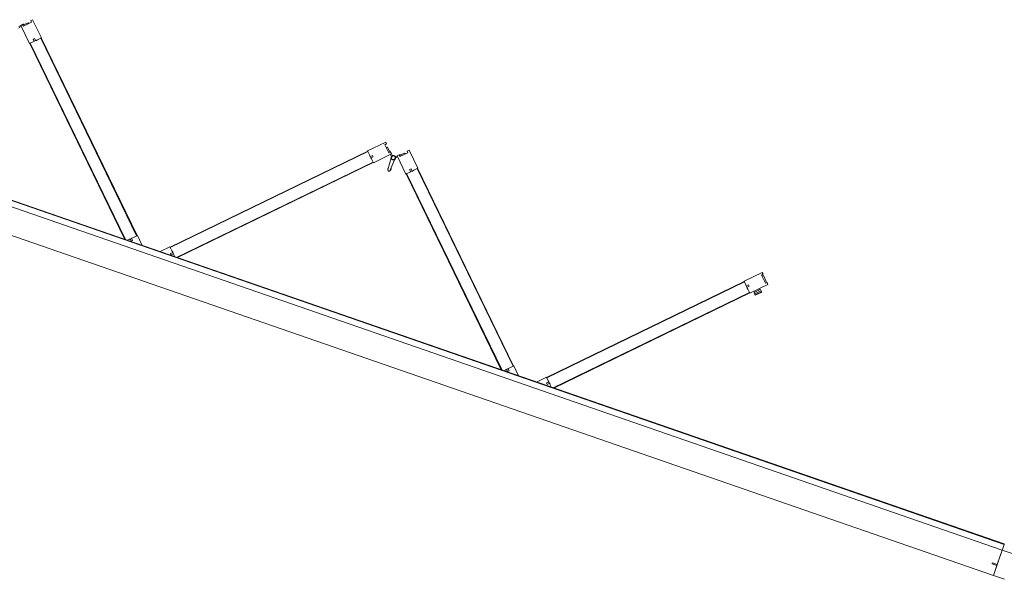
# Model space of a CAD drawing. Header units: inches. Extents: x 424 to 2043, y -237 to 445.
# Tile 80 of 256: x 723.35 to 727.06, y -135.16 to -133.05. Entities that reach past the tile are written whole.
import ezdxf

# ---------------------------------------------------------------- set-up
doc = ezdxf.new("R2010")
doc.units = ezdxf.units.IN
doc.header["$MEASUREMENT"] = 0
doc.layers.add('A-DOOR', color=31, linetype='Continuous', lineweight=9)

# ---------------------------------------------------------------- blocks, each defined once
blk = doc.blocks.new('5-panel_Bi-fold_external_door_10806 - Type 1-V7-اول')
at = {"layer": 'A-DOOR'}
for p, q in [((-1.5305, 0.7449), (-1.5362, 0.7393)), ((-1.4768, 0.6912), (-1.5305, 0.7449)), ((-0.1205, 0.7449), (-0.1742, 0.6912)), ((-0.1148, 0.7393), (-0.1205, 0.7449)), ((-0.0274, 0.7449), (-0.033, 0.7393)), ((0.0264, 0.6912), (-0.0274, 0.7449)), ((1.3827, 0.745), (1.3289, 0.6912)), ((1.3884, 0.7393), (1.3827, 0.745)), ((-1.5657, 0.7094), (-1.5713, 0.7039)), ((-1.5673, 0.7025), (-1.5631, 0.7068)), ((-1.5602, 0.7153), (-1.5659, 0.7096)), ((-1.5659, 0.7096), (-1.5121, 0.6558)), ((-1.5553, 0.7103), (-1.5602, 0.7153)), ((-1.5586, 0.7165), (-1.56, 0.7151)), ((-1.5312, 0.7343), (-1.5553, 0.7103)), ((-1.5429, 0.7284), (-1.554, 0.7173)), ((-1.539, 0.7266), (-1.5407, 0.7284)), ((-1.539, 0.7266), (-1.5407, 0.7284)), ((-1.539, 0.7266), (-1.5407, 0.7284)), ((-1.5362, 0.7393), (-1.5312, 0.7343)), ((-0.1389, 0.6558), (-0.0851, 0.7096)), ((-0.1198, 0.7343), (-0.1148, 0.7393)), ((-0.0957, 0.7103), (-0.1198, 0.7343)), ((-0.1103, 0.7284), (-0.112, 0.7266)), ((-0.1103, 0.7284), (-0.112, 0.7266)), ((-0.1103, 0.7284), (-0.112, 0.7266)), ((-0.097, 0.7173), (-0.1081, 0.7284)), ((-0.0908, 0.7153), (-0.0957, 0.7103)), ((-0.0909, 0.7151), (-0.0924, 0.7165)), ((-0.0851, 0.7096), (-0.0908, 0.7153)), ((-0.0879, 0.7068), (-0.0837, 0.7025)), ((-0.0797, 0.7039), (-0.0853, 0.7094)), ((-0.0625, 0.7094), (-0.0681, 0.7039)), ((-0.0642, 0.7025), (-0.0599, 0.7068)), ((-0.0571, 0.7153), (-0.0627, 0.7096)), ((-0.0627, 0.7096), (-0.009, 0.6558)), ((-0.0521, 0.7103), (-0.0571, 0.7153)), ((-0.0554, 0.7165), (-0.0569, 0.7151)), ((-0.0281, 0.7343), (-0.0521, 0.7103)), ((-0.0397, 0.7284), (-0.0508, 0.7173)), ((-0.0358, 0.7266), (-0.0376, 0.7284)), ((-0.0358, 0.7266), (-0.0376, 0.7284)), ((-0.0358, 0.7266), (-0.0376, 0.7284)), ((-0.033, 0.7393), (-0.0281, 0.7343)), ((1.3643, 0.6559), (1.418, 0.7096)), ((1.3834, 0.7343), (1.3884, 0.7393)), ((1.4074, 0.7103), (1.3834, 0.7343)), ((1.3912, 0.7354), (1.3868, 0.731)), ((1.4085, 0.7181), (1.3912, 0.7354)), ((1.4069, 0.7165), (1.4085, 0.7181)), ((1.4103, 0.7131), (1.4069, 0.7165)), ((1.4124, 0.7153), (1.4074, 0.7103)), ((1.418, 0.7096), (1.4124, 0.7153)), ((-1.5045, 0.6762), (-1.5003, 0.6804)), ((-1.4974, 0.6691), (-1.5045, 0.6762)), ((-1.501, 0.667), (-1.4974, 0.6691)), ((-1.5003, 0.6804), (-1.493, 0.6731)), ((-1.4982, 0.6698), (-1.4939, 0.6741)), ((-1.493, 0.6731), (-1.4883, 0.6797)), ((-1.4883, 0.6797), (-1.4768, 0.6912)), ((-1.4789, 0.6891), (-1.4775, 0.6905)), ((-1.4789, 0.6891), (-0.8926, 0.1027)), ((-1.4775, 0.6905), (-0.8912, 0.1042)), ((-0.7598, 0.1042), (-0.1735, 0.6905)), ((-0.7584, 0.1027), (-0.1721, 0.6891)), ((-0.1742, 0.6912), (-0.1627, 0.6797)), ((-0.1735, 0.6905), (-0.1721, 0.6891)), ((-0.1627, 0.6797), (-0.158, 0.6731)), ((-0.158, 0.6731), (-0.1507, 0.6804)), ((-0.1571, 0.6741), (-0.1528, 0.6698)), ((-0.1464, 0.6762), (-0.1536, 0.6691)), ((-0.1536, 0.6691), (-0.15, 0.667)), ((-0.1507, 0.6804), (-0.1464, 0.6762)), ((-0.0812, 0.695), (-0.0779, 0.648)), ((-0.0699, 0.648), (-0.0666, 0.695)), ((-0.0674, 0.7031), (-0.0676, 0.7033)), ((-0.0674, 0.7031), (-0.0676, 0.7033)), ((-0.0674, 0.7031), (-0.0676, 0.7033)), ((-0.0674, 0.7031), (-0.0676, 0.7033)), ((-0.0674, 0.7031), (-0.0676, 0.7033)), ((-0.0674, 0.7031), (-0.0676, 0.7033)), ((-0.0674, 0.7031), (-0.0676, 0.7033)), ((-0.0674, 0.7031), (-0.0676, 0.7033)), ((-0.0674, 0.7031), (-0.0676, 0.7033)), ((-0.0014, 0.6762), (0.0029, 0.6804)), ((0.0057, 0.6691), (-0.0014, 0.6762)), ((0.0022, 0.667), (0.0057, 0.6691)), ((0.0029, 0.6804), (0.0102, 0.6731)), ((0.005, 0.6698), (0.0092, 0.6741)), ((0.0102, 0.6731), (0.0148, 0.6797)), ((0.0148, 0.6797), (0.0264, 0.6912)), ((0.0243, 0.6891), (0.0257, 0.6905)), ((0.0243, 0.6891), (0.6106, 0.1027)), ((0.0257, 0.6905), (0.612, 0.1042)), ((1.3297, 0.6905), (0.7433, 0.1042)), ((1.3311, 0.6891), (0.7447, 0.1028)), ((1.3289, 0.6912), (1.3401, 0.6801)), ((1.3297, 0.6905), (1.3311, 0.6891)), ((1.3401, 0.6801), (1.3422, 0.6765)), ((1.3422, 0.6765), (1.3493, 0.6836)), ((1.3429, 0.6773), (1.3472, 0.673)), ((1.3535, 0.6794), (1.3462, 0.672)), ((1.3462, 0.672), (1.3528, 0.6674)), ((1.3493, 0.6836), (1.3535, 0.6794)), ((1.3775, 0.669), (1.381, 0.6655)), ((1.3943, 0.6788), (1.381, 0.6655)), ((1.4015, 0.6781), (1.3824, 0.659)), ((1.3855, 0.6559), (1.4046, 0.675)), ((1.3855, 0.6559), (1.4046, 0.675)), ((1.3861, 0.6553), (1.4052, 0.6744)), ((1.3943, 0.6788), (1.3907, 0.6823)), ((1.3943, 0.6788), (1.3976, 0.682)), ((1.3976, 0.682), (1.4015, 0.6781)), ((1.4015, 0.6781), (1.4024, 0.6772)), ((1.4024, 0.6772), (1.4046, 0.675)), ((1.4046, 0.675), (1.4052, 0.6744)), ((-1.5121, 0.6558), (-1.501, 0.667)), ((-1.5114, 0.6566), (-1.51, 0.658)), ((-1.5114, 0.6566), (-0.9303, 0.0755)), ((-1.51, 0.658), (-0.9275, 0.0755)), ((-0.7235, 0.0755), (-0.141, 0.658)), ((-0.7207, 0.0755), (-0.1396, 0.6566)), ((-0.15, 0.667), (-0.1389, 0.6558)), ((-0.141, 0.658), (-0.1396, 0.6566)), ((-0.0796, 0.6523), (-0.0777, 0.647)), ((-0.0796, 0.6523), (-0.0779, 0.648)), ((-0.0777, 0.647), (-0.0796, 0.6523)), ((-0.0777, 0.647), (-0.0778, 0.6474)), ((-0.0701, 0.647), (-0.0683, 0.6523)), ((-0.0683, 0.6523), (-0.0701, 0.647)), ((-0.0701, 0.647), (-0.07, 0.6474)), ((-0.0683, 0.6523), (-0.0699, 0.648)), ((-0.009, 0.6558), (0.0022, 0.667)), ((-0.0083, 0.6566), (-0.0069, 0.658)), ((-0.0083, 0.6566), (0.5728, 0.0755)), ((-0.0069, 0.658), (0.5757, 0.0755)), ((1.3622, 0.658), (0.7797, 0.0755)), ((1.3636, 0.6566), (0.7825, 0.0755)), ((1.3528, 0.6674), (1.3643, 0.6559)), ((1.3622, 0.658), (1.3636, 0.6566)), ((1.3785, 0.6629), (1.381, 0.6655)), ((1.3824, 0.659), (1.3785, 0.6629)), ((1.3833, 0.6581), (1.3824, 0.659)), ((1.3855, 0.6559), (1.3833, 0.6581)), ((1.3861, 0.6553), (1.3855, 0.6559)), ((2.581, 0.0759), (-2.331, 0.0759)), ((-0.9147, 0.0807), (-0.9199, 0.0755)), ((-0.9126, 0.0842), (-0.9147, 0.0807)), ((-0.9055, 0.0771), (-0.9126, 0.0842)), ((-0.9076, 0.0877), (-0.9118, 0.0835)), ((-0.902, 0.0933), (-0.9086, 0.0887)), ((-0.9086, 0.0887), (-0.9012, 0.0814)), ((-0.9012, 0.0814), (-0.9055, 0.0771)), ((-0.8905, 0.1049), (-0.902, 0.0933)), ((-0.8912, 0.1042), (-0.8926, 0.1027)), ((-0.861, 0.0755), (-0.8905, 0.1049)), ((-0.7605, 0.1049), (-0.7899, 0.0755)), ((-0.749, 0.0933), (-0.7605, 0.1049)), ((-0.7584, 0.1027), (-0.7598, 0.1042)), ((-0.7498, 0.0814), (-0.7424, 0.0887)), ((-0.7455, 0.0771), (-0.7498, 0.0814)), ((-0.7424, 0.0887), (-0.749, 0.0933)), ((-0.7384, 0.0842), (-0.7455, 0.0771)), ((-0.7391, 0.0835), (-0.7434, 0.0877)), ((-0.7363, 0.0807), (-0.7384, 0.0842)), ((-0.7311, 0.0755), (-0.7363, 0.0807)), ((0.5885, 0.0807), (0.5833, 0.0755)), ((0.5906, 0.0842), (0.5885, 0.0807)), ((0.5977, 0.0771), (0.5906, 0.0842)), ((0.5956, 0.0877), (0.5913, 0.0835)), ((0.6012, 0.0933), (0.5946, 0.0887)), ((0.5946, 0.0887), (0.6019, 0.0814)), ((0.6019, 0.0814), (0.5977, 0.0771)), ((0.6127, 0.1049), (0.6012, 0.0933)), ((0.612, 0.1042), (0.6106, 0.1027)), ((0.6421, 0.0755), (0.6127, 0.1049)), ((0.7426, 0.1049), (0.7132, 0.0755)), ((0.7538, 0.0937), (0.7426, 0.1049)), ((0.7447, 0.1028), (0.7433, 0.1042)), ((0.7502, 0.0846), (0.7573, 0.0917)), ((0.7545, 0.0803), (0.7502, 0.0846)), ((0.7573, 0.0917), (0.7538, 0.0937)), ((0.7618, 0.0877), (0.7545, 0.0803)), ((0.7608, 0.0867), (0.7566, 0.0909)), ((0.7664, 0.0811), (0.7618, 0.0877)), ((0.772, 0.0755), (0.7664, 0.0811)), ((2.581, 0.0759), (2.581, 0.0755)), ((2.581, 0.0755), (2.581, 0.0743)), ((2.581, 0.0737), (-2.331, 0.0737)), ((-2.331, 0.0516), (2.581, 0.0516)), ((2.581, 0.0743), (2.581, 0.0737)), ((2.581, 0.0737), (2.581, 0.0693)), ((2.581, 0.0693), (2.581, 0.0538)), ((2.581, 0.0538), (2.581, 0.0516)), ((2.581, 0.0516), (2.581, -0.05)), ((2.625, 0.0516), (2.581, 0.0516)), ((2.581, 0.0516), (2.581, -0.0065)), ((2.562, -0.007), (2.562, -0.0097)), ((2.581, -0.0065), (2.5625, -0.0065)), ((2.5625, -0.0102), (2.581, -0.0102)), ((2.581, -0.0102), (2.581, -0.05)), ((-2.331, -0.05), (2.581, -0.05)), ((2.581, -0.05), (2.625, -0.05))]:
    blk.add_line(p, q, dxfattribs=at)
at = {"layer": 'A-DOOR', "flags": 128}
for points in [[(-0.0739, 0.7063), (-0.0742, 0.7063), (-0.0746, 0.7063), (-0.0749, 0.7063), (-0.0752, 0.7062), (-0.0755, 0.7062), (-0.0758, 0.7061), (-0.0761, 0.706), (-0.0764, 0.7059), (-0.0767, 0.7058), (-0.077, 0.7057), (-0.0773, 0.7056), (-0.0776, 0.7054), (-0.0779, 0.7053), (-0.0782, 0.7051), (-0.0784, 0.7049), (-0.0787, 0.7048), (-0.0789, 0.7046), (-0.0792, 0.7044), (-0.0794, 0.7041), (-0.0797, 0.7039), (-0.0799, 0.7037), (-0.0801, 0.7034), (-0.0803, 0.7032), (-0.0805, 0.7029), (-0.0806, 0.7027), (-0.0808, 0.7024), (-0.081, 0.7021), (-0.0811, 0.7018), (-0.0812, 0.7015), (-0.0814, 0.7012), (-0.0815, 0.7009), (-0.0816, 0.7006), (-0.0817, 0.7003), (-0.0817, 0.7), (-0.0818, 0.6997), (-0.0818, 0.6994), (-0.0819, 0.6991), (-0.0819, 0.6987), (-0.0819, 0.6984), (-0.0819, 0.6981), (-0.0819, 0.6978), (-0.0819, 0.6975), (-0.0818, 0.6972), (-0.0818, 0.6968), (-0.0817, 0.6965), (-0.0816, 0.6962), (-0.0815, 0.6959), (-0.0814, 0.6956), (-0.0813, 0.6953), (-0.0812, 0.695), (-0.0811, 0.6947), (-0.0809, 0.6944), (-0.0807, 0.6942), (-0.0806, 0.6939), (-0.0804, 0.6936), (-0.0802, 0.6934), (-0.08, 0.6931), (-0.0798, 0.6929), (-0.0796, 0.6927), (-0.0793, 0.6924), (-0.0791, 0.6922), (-0.0788, 0.692), (-0.0786, 0.6918), (-0.0783, 0.6917), (-0.078, 0.6915), (-0.0778, 0.6913), (-0.0775, 0.6912), (-0.0772, 0.691)], [(-0.0739, 0.7063), (-0.0742, 0.7063), (-0.0746, 0.7063), (-0.0749, 0.7063), (-0.0752, 0.7062), (-0.0755, 0.7062), (-0.0758, 0.7061), (-0.0761, 0.706), (-0.0764, 0.7059), (-0.0767, 0.7058), (-0.077, 0.7057), (-0.0773, 0.7056), (-0.0776, 0.7054), (-0.0779, 0.7053), (-0.0782, 0.7051), (-0.0784, 0.7049), (-0.0787, 0.7048), (-0.0789, 0.7046), (-0.0792, 0.7044), (-0.0794, 0.7041), (-0.0797, 0.7039), (-0.0799, 0.7037), (-0.0801, 0.7034), (-0.0803, 0.7032), (-0.0805, 0.7029), (-0.0806, 0.7027), (-0.0808, 0.7024), (-0.081, 0.7021), (-0.0811, 0.7018), (-0.0812, 0.7015), (-0.0814, 0.7012), (-0.0815, 0.7009), (-0.0816, 0.7006), (-0.0817, 0.7003), (-0.0817, 0.7), (-0.0818, 0.6997), (-0.0818, 0.6994), (-0.0819, 0.6991), (-0.0819, 0.6987), (-0.0819, 0.6984), (-0.0819, 0.6981), (-0.0819, 0.6978), (-0.0819, 0.6975), (-0.0818, 0.6972), (-0.0818, 0.6968), (-0.0817, 0.6965), (-0.0816, 0.6962), (-0.0815, 0.6959), (-0.0814, 0.6956), (-0.0813, 0.6953), (-0.0812, 0.695), (-0.0811, 0.6947), (-0.0809, 0.6944), (-0.0807, 0.6942), (-0.0806, 0.6939), (-0.0804, 0.6936), (-0.0802, 0.6934), (-0.08, 0.6931), (-0.0798, 0.6929), (-0.0796, 0.6927), (-0.0793, 0.6924), (-0.0791, 0.6922), (-0.0788, 0.692), (-0.0786, 0.6918), (-0.0783, 0.6917), (-0.078, 0.6915), (-0.0778, 0.6913), (-0.0775, 0.6912), (-0.0772, 0.691), (-0.0769, 0.6909), (-0.0766, 0.6908), (-0.0763, 0.6907), (-0.076, 0.6906), (-0.0757, 0.6905), (-0.0754, 0.6905), (-0.075, 0.6904), (-0.0747, 0.6904), (-0.0744, 0.6904), (-0.0741, 0.6903), (-0.0739, 0.6903)], [(-0.0739, 0.7063), (-0.0742, 0.7063), (-0.0746, 0.7063), (-0.0749, 0.7063), (-0.0752, 0.7062), (-0.0755, 0.7062), (-0.0758, 0.7061), (-0.0761, 0.706), (-0.0764, 0.7059), (-0.0767, 0.7058), (-0.077, 0.7057), (-0.0773, 0.7056), (-0.0776, 0.7054), (-0.0779, 0.7053), (-0.0782, 0.7051), (-0.0784, 0.7049), (-0.0787, 0.7048), (-0.0789, 0.7046), (-0.0792, 0.7044), (-0.0794, 0.7041), (-0.0797, 0.7039), (-0.0799, 0.7037), (-0.0801, 0.7034), (-0.0803, 0.7032), (-0.0805, 0.7029), (-0.0806, 0.7027), (-0.0808, 0.7024), (-0.081, 0.7021), (-0.0811, 0.7018), (-0.0812, 0.7015), (-0.0814, 0.7012), (-0.0815, 0.7009), (-0.0816, 0.7006), (-0.0817, 0.7003), (-0.0817, 0.7), (-0.0818, 0.6997), (-0.0818, 0.6994), (-0.0819, 0.6991), (-0.0819, 0.6987), (-0.0819, 0.6984), (-0.0819, 0.6981), (-0.0819, 0.6978), (-0.0819, 0.6975), (-0.0818, 0.6972), (-0.0818, 0.6968), (-0.0817, 0.6965), (-0.0816, 0.6962), (-0.0815, 0.6959), (-0.0814, 0.6956), (-0.0813, 0.6953), (-0.0812, 0.695), (-0.0811, 0.6947), (-0.0809, 0.6944), (-0.0807, 0.6942), (-0.0806, 0.6939), (-0.0804, 0.6936), (-0.0802, 0.6934), (-0.08, 0.6931), (-0.0798, 0.6929), (-0.0796, 0.6927), (-0.0793, 0.6924), (-0.0791, 0.6922), (-0.0788, 0.692), (-0.0786, 0.6918), (-0.0783, 0.6917), (-0.078, 0.6915), (-0.0778, 0.6913), (-0.0775, 0.6912), (-0.0772, 0.691)], [(-0.0739, 0.7063), (-0.0742, 0.7063), (-0.0746, 0.7063), (-0.0749, 0.7063), (-0.0752, 0.7062), (-0.0755, 0.7062), (-0.0758, 0.7061), (-0.0761, 0.706), (-0.0764, 0.7059), (-0.0767, 0.7058), (-0.077, 0.7057), (-0.0773, 0.7056), (-0.0776, 0.7054), (-0.0779, 0.7053), (-0.0782, 0.7051), (-0.0784, 0.7049), (-0.0787, 0.7048), (-0.0789, 0.7046), (-0.0792, 0.7044), (-0.0794, 0.7041), (-0.0797, 0.7039), (-0.0799, 0.7037), (-0.0801, 0.7034), (-0.0803, 0.7032), (-0.0805, 0.7029), (-0.0806, 0.7027), (-0.0808, 0.7024), (-0.081, 0.7021), (-0.0811, 0.7018), (-0.0812, 0.7015), (-0.0814, 0.7012), (-0.0815, 0.7009), (-0.0816, 0.7006), (-0.0817, 0.7003), (-0.0817, 0.7), (-0.0818, 0.6997), (-0.0818, 0.6994), (-0.0819, 0.6991), (-0.0819, 0.6987), (-0.0819, 0.6984), (-0.0819, 0.6981), (-0.0819, 0.6978), (-0.0819, 0.6975), (-0.0818, 0.6972), (-0.0818, 0.6968), (-0.0817, 0.6965), (-0.0816, 0.6962), (-0.0815, 0.6959), (-0.0814, 0.6956), (-0.0813, 0.6953), (-0.0812, 0.695), (-0.0811, 0.6947), (-0.0809, 0.6944), (-0.0807, 0.6942), (-0.0806, 0.6939), (-0.0804, 0.6936), (-0.0802, 0.6934), (-0.08, 0.6931), (-0.0798, 0.6929), (-0.0796, 0.6927), (-0.0793, 0.6924), (-0.0791, 0.6922), (-0.0788, 0.692), (-0.0786, 0.6918), (-0.0783, 0.6917), (-0.078, 0.6915), (-0.0778, 0.6913), (-0.0775, 0.6912), (-0.0772, 0.691)], [(-0.0739, 0.7063), (-0.0742, 0.7063), (-0.0746, 0.7063), (-0.0749, 0.7063), (-0.0752, 0.7062), (-0.0755, 0.7062), (-0.0758, 0.7061), (-0.0761, 0.706), (-0.0764, 0.7059), (-0.0767, 0.7058), (-0.077, 0.7057), (-0.0773, 0.7056), (-0.0776, 0.7054), (-0.0779, 0.7053), (-0.0782, 0.7051), (-0.0784, 0.7049), (-0.0787, 0.7048), (-0.0789, 0.7046), (-0.0792, 0.7044), (-0.0794, 0.7041), (-0.0797, 0.7039), (-0.0799, 0.7037), (-0.0801, 0.7034), (-0.0803, 0.7032), (-0.0805, 0.7029), (-0.0806, 0.7027), (-0.0808, 0.7024), (-0.081, 0.7021), (-0.0811, 0.7018), (-0.0812, 0.7015), (-0.0814, 0.7012), (-0.0815, 0.7009), (-0.0816, 0.7006), (-0.0817, 0.7003), (-0.0817, 0.7), (-0.0818, 0.6997), (-0.0818, 0.6994), (-0.0819, 0.6991), (-0.0819, 0.6987), (-0.0819, 0.6984), (-0.0819, 0.6981), (-0.0819, 0.6978), (-0.0819, 0.6975), (-0.0818, 0.6972), (-0.0818, 0.6968), (-0.0817, 0.6965), (-0.0816, 0.6962), (-0.0815, 0.6959), (-0.0814, 0.6956), (-0.0813, 0.6953), (-0.0812, 0.695), (-0.0811, 0.6947), (-0.0809, 0.6944), (-0.0807, 0.6942), (-0.0806, 0.6939), (-0.0804, 0.6936), (-0.0802, 0.6934), (-0.08, 0.6931), (-0.0798, 0.6929), (-0.0796, 0.6927), (-0.0793, 0.6924), (-0.0791, 0.6922), (-0.0788, 0.692), (-0.0786, 0.6918), (-0.0783, 0.6917), (-0.078, 0.6915), (-0.0778, 0.6913), (-0.0775, 0.6912), (-0.0772, 0.691)], [(-0.0742, 0.7063), (-0.0746, 0.7063), (-0.0749, 0.7063), (-0.0752, 0.7062), (-0.0755, 0.7062), (-0.0758, 0.7061), (-0.0761, 0.706), (-0.0764, 0.7059), (-0.0767, 0.7058), (-0.077, 0.7057), (-0.0773, 0.7056), (-0.0776, 0.7054), (-0.0779, 0.7053), (-0.0782, 0.7051), (-0.0784, 0.7049), (-0.0787, 0.7048), (-0.0789, 0.7046), (-0.0792, 0.7044), (-0.0794, 0.7041), (-0.0797, 0.7039), (-0.0799, 0.7037), (-0.0801, 0.7034), (-0.0803, 0.7032), (-0.0805, 0.7029)], [(-0.0742, 0.7063), (-0.0746, 0.7063), (-0.0749, 0.7063), (-0.0752, 0.7062), (-0.0755, 0.7062), (-0.0758, 0.7061), (-0.0761, 0.706), (-0.0764, 0.7059), (-0.0767, 0.7058), (-0.077, 0.7057), (-0.0773, 0.7056), (-0.0776, 0.7054), (-0.0779, 0.7053), (-0.0782, 0.7051), (-0.0784, 0.7049), (-0.0787, 0.7048), (-0.0789, 0.7046), (-0.0792, 0.7044), (-0.0794, 0.7041), (-0.0797, 0.7039), (-0.0799, 0.7037), (-0.0801, 0.7034), (-0.0803, 0.7032), (-0.0805, 0.7029)], [(-0.0742, 0.7063), (-0.0746, 0.7063), (-0.0749, 0.7063), (-0.0752, 0.7062), (-0.0755, 0.7062), (-0.0758, 0.7061), (-0.0761, 0.706), (-0.0764, 0.7059), (-0.0767, 0.7058), (-0.077, 0.7057), (-0.0773, 0.7056), (-0.0776, 0.7054), (-0.0779, 0.7053), (-0.0782, 0.7051), (-0.0784, 0.7049), (-0.0787, 0.7048), (-0.0789, 0.7046), (-0.0792, 0.7044), (-0.0794, 0.7041), (-0.0797, 0.7039), (-0.0799, 0.7037), (-0.0801, 0.7034), (-0.0803, 0.7032), (-0.0805, 0.7029)], [(-0.0742, 0.7063), (-0.0746, 0.7063), (-0.0749, 0.7063), (-0.0752, 0.7062), (-0.0755, 0.7062), (-0.0758, 0.7061), (-0.0761, 0.706), (-0.0764, 0.7059), (-0.0767, 0.7058), (-0.077, 0.7057), (-0.0773, 0.7056), (-0.0776, 0.7054), (-0.0779, 0.7053), (-0.0782, 0.7051), (-0.0784, 0.7049), (-0.0787, 0.7048), (-0.0789, 0.7046), (-0.0792, 0.7044), (-0.0794, 0.7041), (-0.0797, 0.7039), (-0.0799, 0.7037), (-0.0801, 0.7034), (-0.0803, 0.7032), (-0.0805, 0.7029)], [(-0.0742, 0.7063), (-0.0746, 0.7063), (-0.0749, 0.7063), (-0.0752, 0.7062), (-0.0755, 0.7062), (-0.0758, 0.7061), (-0.0761, 0.706), (-0.0764, 0.7059), (-0.0767, 0.7058), (-0.077, 0.7057), (-0.0773, 0.7056), (-0.0776, 0.7054), (-0.0779, 0.7053), (-0.0782, 0.7051), (-0.0784, 0.7049), (-0.0787, 0.7048), (-0.0789, 0.7046), (-0.0792, 0.7044), (-0.0794, 0.7041), (-0.0797, 0.7039), (-0.0799, 0.7037), (-0.0801, 0.7034), (-0.0803, 0.7032), (-0.0805, 0.7029)], [(-0.0742, 0.7063), (-0.0746, 0.7063), (-0.0749, 0.7063), (-0.0752, 0.7062), (-0.0755, 0.7062), (-0.0758, 0.7061), (-0.0761, 0.706), (-0.0764, 0.7059), (-0.0767, 0.7058), (-0.077, 0.7057), (-0.0773, 0.7056), (-0.0776, 0.7054), (-0.0779, 0.7053), (-0.0782, 0.7051), (-0.0784, 0.7049), (-0.0787, 0.7048), (-0.0789, 0.7046), (-0.0792, 0.7044), (-0.0794, 0.7041), (-0.0797, 0.7039), (-0.0799, 0.7037), (-0.0801, 0.7034), (-0.0803, 0.7032), (-0.0805, 0.7029)], [(-0.0742, 0.7063), (-0.0746, 0.7063), (-0.0749, 0.7063), (-0.0752, 0.7062), (-0.0755, 0.7062), (-0.0758, 0.7061), (-0.0761, 0.706), (-0.0764, 0.7059), (-0.0767, 0.7058), (-0.077, 0.7057), (-0.0773, 0.7056), (-0.0776, 0.7054), (-0.0779, 0.7053), (-0.0782, 0.7051), (-0.0784, 0.7049), (-0.0787, 0.7048), (-0.0789, 0.7046), (-0.0792, 0.7044), (-0.0794, 0.7041), (-0.0797, 0.7039), (-0.0799, 0.7037), (-0.0801, 0.7034), (-0.0803, 0.7032), (-0.0805, 0.7029)], [(-0.0742, 0.7063), (-0.0746, 0.7063), (-0.0749, 0.7063), (-0.0752, 0.7062), (-0.0755, 0.7062), (-0.0758, 0.7061), (-0.0761, 0.706), (-0.0764, 0.7059), (-0.0767, 0.7058), (-0.077, 0.7057), (-0.0773, 0.7056), (-0.0776, 0.7054), (-0.0779, 0.7053), (-0.0782, 0.7051), (-0.0784, 0.7049), (-0.0787, 0.7048), (-0.0789, 0.7046), (-0.0792, 0.7044), (-0.0794, 0.7041), (-0.0797, 0.7039), (-0.0799, 0.7037), (-0.0801, 0.7034), (-0.0803, 0.7032), (-0.0805, 0.7029)], [(-0.0742, 0.7063), (-0.0746, 0.7063), (-0.0749, 0.7063), (-0.0752, 0.7062), (-0.0755, 0.7062), (-0.0758, 0.7061), (-0.0761, 0.706), (-0.0764, 0.7059), (-0.0767, 0.7058), (-0.077, 0.7057), (-0.0773, 0.7056), (-0.0776, 0.7054), (-0.0779, 0.7053), (-0.0782, 0.7051), (-0.0784, 0.7049), (-0.0787, 0.7048), (-0.0789, 0.7046), (-0.0792, 0.7044), (-0.0794, 0.7041), (-0.0797, 0.7039), (-0.0799, 0.7037), (-0.0801, 0.7034), (-0.0803, 0.7032), (-0.0805, 0.7029)], [(-0.0681, 0.7038), (-0.0683, 0.704), (-0.0685, 0.7042), (-0.0688, 0.7045), (-0.069, 0.7047), (-0.0693, 0.7048), (-0.0695, 0.705), (-0.0698, 0.7052), (-0.0701, 0.7054), (-0.0704, 0.7055), (-0.0706, 0.7056), (-0.0709, 0.7058), (-0.0712, 0.7059), (-0.0715, 0.706), (-0.0718, 0.7061), (-0.0722, 0.7061), (-0.0725, 0.7062), (-0.0728, 0.7063), (-0.0731, 0.7063), (-0.0734, 0.7063), (-0.0737, 0.7063), (-0.0739, 0.7063)], [(-0.0739, 0.6903), (-0.0736, 0.6903), (-0.0733, 0.6904), (-0.073, 0.6904), (-0.0726, 0.6904), (-0.0723, 0.6905), (-0.072, 0.6906), (-0.0717, 0.6907), (-0.0714, 0.6907), (-0.0711, 0.6909), (-0.0708, 0.691), (-0.0705, 0.6911), (-0.0702, 0.6912), (-0.0699, 0.6914), (-0.0697, 0.6916), (-0.0694, 0.6917), (-0.0691, 0.6919), (-0.0689, 0.6921), (-0.0686, 0.6923), (-0.0684, 0.6925), (-0.0682, 0.6928), (-0.068, 0.693), (-0.0677, 0.6932), (-0.0676, 0.6935), (-0.0674, 0.6938), (-0.0672, 0.694), (-0.067, 0.6943), (-0.0669, 0.6946), (-0.0667, 0.6949), (-0.0666, 0.6951), (-0.0665, 0.6954), (-0.0663, 0.6957), (-0.0663, 0.696), (-0.0662, 0.6964), (-0.0661, 0.6967), (-0.066, 0.697), (-0.066, 0.6973), (-0.0659, 0.6976), (-0.0659, 0.6979), (-0.0659, 0.6983), (-0.0659, 0.6986), (-0.0659, 0.6989), (-0.066, 0.6992), (-0.066, 0.6995), (-0.0661, 0.6998), (-0.0661, 0.7002), (-0.0662, 0.7005), (-0.0663, 0.7008), (-0.0664, 0.7011), (-0.0665, 0.7014), (-0.0666, 0.7017), (-0.0668, 0.702), (-0.0669, 0.7022), (-0.0671, 0.7025), (-0.0673, 0.7028), (-0.0674, 0.7031), (-0.0676, 0.7033), (-0.0678, 0.7036), (-0.0681, 0.7038), (-0.0683, 0.704), (-0.0685, 0.7042), (-0.0688, 0.7045), (-0.069, 0.7047), (-0.0693, 0.7048), (-0.0695, 0.705), (-0.0698, 0.7052), (-0.0701, 0.7054), (-0.0704, 0.7055), (-0.0706, 0.7056), (-0.0709, 0.7058), (-0.0712, 0.7059), (-0.0715, 0.706), (-0.0718, 0.7061), (-0.0722, 0.7061), (-0.0725, 0.7062), (-0.0728, 0.7063), (-0.0731, 0.7063), (-0.0734, 0.7063), (-0.0737, 0.7063), (-0.0739, 0.7063)], [(-0.0681, 0.7038), (-0.0683, 0.704), (-0.0685, 0.7042), (-0.0688, 0.7045), (-0.069, 0.7047), (-0.0693, 0.7048), (-0.0695, 0.705), (-0.0698, 0.7052), (-0.0701, 0.7054), (-0.0704, 0.7055), (-0.0706, 0.7056), (-0.0709, 0.7058), (-0.0712, 0.7059), (-0.0715, 0.706), (-0.0718, 0.7061), (-0.0722, 0.7061), (-0.0725, 0.7062), (-0.0728, 0.7063), (-0.0731, 0.7063), (-0.0734, 0.7063), (-0.0737, 0.7063), (-0.0739, 0.7063)], [(-0.0681, 0.7038), (-0.0683, 0.704), (-0.0685, 0.7042), (-0.0688, 0.7045), (-0.069, 0.7047), (-0.0693, 0.7048), (-0.0695, 0.705), (-0.0698, 0.7052), (-0.0701, 0.7054), (-0.0704, 0.7055), (-0.0706, 0.7056), (-0.0709, 0.7058), (-0.0712, 0.7059), (-0.0715, 0.706), (-0.0718, 0.7061), (-0.0722, 0.7061), (-0.0725, 0.7062), (-0.0728, 0.7063), (-0.0731, 0.7063), (-0.0734, 0.7063), (-0.0737, 0.7063), (-0.0739, 0.7063)], [(-0.0681, 0.7038), (-0.0683, 0.704), (-0.0685, 0.7042), (-0.0688, 0.7045), (-0.069, 0.7047), (-0.0693, 0.7048), (-0.0695, 0.705), (-0.0698, 0.7052), (-0.0701, 0.7054), (-0.0704, 0.7055), (-0.0706, 0.7056), (-0.0709, 0.7058), (-0.0712, 0.7059), (-0.0715, 0.706), (-0.0718, 0.7061), (-0.0722, 0.7061), (-0.0725, 0.7062), (-0.0728, 0.7063), (-0.0731, 0.7063), (-0.0734, 0.7063), (-0.0737, 0.7063), (-0.0739, 0.7063)], [(-0.0709, 0.7058), (-0.0712, 0.7059), (-0.0715, 0.706), (-0.0718, 0.7061), (-0.0722, 0.7061), (-0.0725, 0.7062), (-0.0728, 0.7063), (-0.0731, 0.7063), (-0.0734, 0.7063)], [(-0.0709, 0.7058), (-0.0712, 0.7059), (-0.0715, 0.706), (-0.0718, 0.7061), (-0.0722, 0.7061), (-0.0725, 0.7062), (-0.0728, 0.7063), (-0.0731, 0.7063), (-0.0734, 0.7063)], [(-0.0709, 0.7058), (-0.0712, 0.7059), (-0.0715, 0.706), (-0.0718, 0.7061), (-0.0722, 0.7061), (-0.0725, 0.7062), (-0.0728, 0.7063), (-0.0731, 0.7063), (-0.0734, 0.7063)], [(-0.0709, 0.7058), (-0.0712, 0.7059), (-0.0715, 0.706), (-0.0718, 0.7061), (-0.0722, 0.7061), (-0.0725, 0.7062), (-0.0728, 0.7063), (-0.0731, 0.7063), (-0.0734, 0.7063)], [(-0.0709, 0.7058), (-0.0712, 0.7059), (-0.0715, 0.706), (-0.0718, 0.7061), (-0.0722, 0.7061), (-0.0725, 0.7062), (-0.0728, 0.7063), (-0.0731, 0.7063), (-0.0734, 0.7063)], [(-0.0709, 0.7058), (-0.0712, 0.7059), (-0.0715, 0.706), (-0.0718, 0.7061), (-0.0722, 0.7061), (-0.0725, 0.7062), (-0.0728, 0.7063), (-0.0731, 0.7063), (-0.0734, 0.7063)], [(-0.0709, 0.7058), (-0.0712, 0.7059), (-0.0715, 0.706), (-0.0718, 0.7061), (-0.0722, 0.7061), (-0.0725, 0.7062), (-0.0728, 0.7063), (-0.0731, 0.7063), (-0.0734, 0.7063)], [(-0.0709, 0.7058), (-0.0712, 0.7059), (-0.0715, 0.706), (-0.0718, 0.7061), (-0.0722, 0.7061), (-0.0725, 0.7062), (-0.0728, 0.7063), (-0.0731, 0.7063), (-0.0734, 0.7063)], [(-0.0709, 0.7058), (-0.0712, 0.7059), (-0.0715, 0.706), (-0.0718, 0.7061), (-0.0722, 0.7061), (-0.0725, 0.7062), (-0.0728, 0.7063), (-0.0731, 0.7063), (-0.0734, 0.7063)], [(-0.0808, 0.7024), (-0.081, 0.7021), (-0.0811, 0.7018), (-0.0812, 0.7015), (-0.0814, 0.7012), (-0.0815, 0.7009), (-0.0816, 0.7006), (-0.0817, 0.7003), (-0.0817, 0.7), (-0.0818, 0.6997), (-0.0818, 0.6994), (-0.0819, 0.6991), (-0.0819, 0.6987), (-0.0819, 0.6984), (-0.0819, 0.6981), (-0.0819, 0.6978), (-0.0819, 0.6975), (-0.0818, 0.6972), (-0.0818, 0.6968), (-0.0817, 0.6965), (-0.0816, 0.6962), (-0.0815, 0.6959), (-0.0814, 0.6956), (-0.0813, 0.6953)], [(-0.081, 0.7021), (-0.0811, 0.7018), (-0.0812, 0.7015), (-0.0814, 0.7012), (-0.0815, 0.7009), (-0.0816, 0.7006), (-0.0817, 0.7003), (-0.0817, 0.7), (-0.0818, 0.6997), (-0.0818, 0.6994), (-0.0819, 0.6991), (-0.0819, 0.6987), (-0.0819, 0.6984), (-0.0819, 0.6981), (-0.0819, 0.6978), (-0.0819, 0.6975), (-0.0818, 0.6972), (-0.0818, 0.6968), (-0.0817, 0.6965), (-0.0816, 0.6962), (-0.0815, 0.6959), (-0.0814, 0.6956), (-0.0813, 0.6953)], [(-0.081, 0.7021), (-0.0811, 0.7018), (-0.0812, 0.7015), (-0.0814, 0.7012), (-0.0815, 0.7009), (-0.0816, 0.7006), (-0.0817, 0.7003), (-0.0817, 0.7), (-0.0818, 0.6997), (-0.0818, 0.6994), (-0.0819, 0.6991), (-0.0819, 0.6987), (-0.0819, 0.6984), (-0.0819, 0.6981), (-0.0819, 0.6978), (-0.0819, 0.6975), (-0.0818, 0.6972), (-0.0818, 0.6968), (-0.0817, 0.6965), (-0.0816, 0.6962), (-0.0815, 0.6959), (-0.0814, 0.6956), (-0.0813, 0.6953)], [(-0.081, 0.7021), (-0.0811, 0.7018), (-0.0812, 0.7015), (-0.0814, 0.7012), (-0.0815, 0.7009), (-0.0816, 0.7006), (-0.0817, 0.7003), (-0.0817, 0.7), (-0.0818, 0.6997), (-0.0818, 0.6994), (-0.0819, 0.6991), (-0.0819, 0.6987), (-0.0819, 0.6984), (-0.0819, 0.6981), (-0.0819, 0.6978), (-0.0819, 0.6975), (-0.0818, 0.6972), (-0.0818, 0.6968), (-0.0817, 0.6965), (-0.0816, 0.6962), (-0.0815, 0.6959), (-0.0814, 0.6956), (-0.0813, 0.6953)], [(-0.081, 0.7021), (-0.0811, 0.7018), (-0.0812, 0.7015), (-0.0814, 0.7012), (-0.0815, 0.7009), (-0.0816, 0.7006), (-0.0817, 0.7003), (-0.0817, 0.7), (-0.0818, 0.6997), (-0.0818, 0.6994), (-0.0819, 0.6991), (-0.0819, 0.6987), (-0.0819, 0.6984), (-0.0819, 0.6981), (-0.0819, 0.6978), (-0.0819, 0.6975), (-0.0818, 0.6972), (-0.0818, 0.6968), (-0.0817, 0.6965), (-0.0816, 0.6962), (-0.0815, 0.6959), (-0.0814, 0.6956), (-0.0813, 0.6953)], [(-0.081, 0.7021), (-0.0811, 0.7018), (-0.0812, 0.7015), (-0.0814, 0.7012), (-0.0815, 0.7009), (-0.0816, 0.7006), (-0.0817, 0.7003), (-0.0817, 0.7), (-0.0818, 0.6997), (-0.0818, 0.6994), (-0.0819, 0.6991), (-0.0819, 0.6987), (-0.0819, 0.6984), (-0.0819, 0.6981), (-0.0819, 0.6978), (-0.0819, 0.6975), (-0.0818, 0.6972), (-0.0818, 0.6968), (-0.0817, 0.6965), (-0.0816, 0.6962), (-0.0815, 0.6959), (-0.0814, 0.6956), (-0.0813, 0.6953)], [(-0.081, 0.7021), (-0.0811, 0.7018), (-0.0812, 0.7015), (-0.0814, 0.7012), (-0.0815, 0.7009), (-0.0816, 0.7006), (-0.0817, 0.7003), (-0.0817, 0.7), (-0.0818, 0.6997), (-0.0818, 0.6994), (-0.0819, 0.6991), (-0.0819, 0.6987), (-0.0819, 0.6984), (-0.0819, 0.6981), (-0.0819, 0.6978), (-0.0819, 0.6975), (-0.0818, 0.6972), (-0.0818, 0.6968), (-0.0817, 0.6965), (-0.0816, 0.6962), (-0.0815, 0.6959), (-0.0814, 0.6956), (-0.0813, 0.6953)], [(-0.081, 0.7021), (-0.0811, 0.7018), (-0.0812, 0.7015), (-0.0814, 0.7012), (-0.0815, 0.7009), (-0.0816, 0.7006), (-0.0817, 0.7003), (-0.0817, 0.7), (-0.0818, 0.6997), (-0.0818, 0.6994), (-0.0819, 0.6991), (-0.0819, 0.6987), (-0.0819, 0.6984), (-0.0819, 0.6981), (-0.0819, 0.6978), (-0.0819, 0.6975), (-0.0818, 0.6972), (-0.0818, 0.6968), (-0.0817, 0.6965), (-0.0816, 0.6962), (-0.0815, 0.6959), (-0.0814, 0.6956), (-0.0813, 0.6953)], [(-0.081, 0.7021), (-0.0811, 0.7018), (-0.0812, 0.7015), (-0.0814, 0.7012), (-0.0815, 0.7009), (-0.0816, 0.7006), (-0.0817, 0.7003), (-0.0817, 0.7), (-0.0818, 0.6997), (-0.0818, 0.6994), (-0.0819, 0.6991), (-0.0819, 0.6987), (-0.0819, 0.6984), (-0.0819, 0.6981), (-0.0819, 0.6978), (-0.0819, 0.6975), (-0.0818, 0.6972), (-0.0818, 0.6968), (-0.0817, 0.6965), (-0.0816, 0.6962), (-0.0815, 0.6959), (-0.0814, 0.6956), (-0.0813, 0.6953)], [(-0.0769, 0.6909), (-0.0766, 0.6908), (-0.0763, 0.6907), (-0.076, 0.6906), (-0.0757, 0.6905), (-0.0754, 0.6905), (-0.075, 0.6904), (-0.0747, 0.6904), (-0.0744, 0.6904), (-0.0741, 0.6903), (-0.0739, 0.6903)], [(-0.0769, 0.6909), (-0.0766, 0.6908), (-0.0763, 0.6907), (-0.076, 0.6906), (-0.0757, 0.6905), (-0.0754, 0.6905), (-0.075, 0.6904), (-0.0747, 0.6904), (-0.0744, 0.6904), (-0.0741, 0.6903), (-0.0739, 0.6903)], [(-0.0769, 0.6909), (-0.0766, 0.6908), (-0.0763, 0.6907), (-0.076, 0.6906), (-0.0757, 0.6905), (-0.0754, 0.6905), (-0.075, 0.6904), (-0.0747, 0.6904), (-0.0744, 0.6904), (-0.0741, 0.6903), (-0.0739, 0.6903)], [(-0.0769, 0.6909), (-0.0766, 0.6908), (-0.0763, 0.6907), (-0.076, 0.6906), (-0.0757, 0.6905), (-0.0754, 0.6905), (-0.075, 0.6904), (-0.0747, 0.6904), (-0.0744, 0.6904), (-0.0741, 0.6903), (-0.0739, 0.6903)], [(-0.0739, 0.6903), (-0.0736, 0.6903), (-0.0733, 0.6904), (-0.073, 0.6904), (-0.0726, 0.6904), (-0.0723, 0.6905), (-0.072, 0.6906), (-0.0717, 0.6907), (-0.0714, 0.6907), (-0.0711, 0.6909), (-0.0708, 0.691), (-0.0705, 0.6911), (-0.0702, 0.6912), (-0.0699, 0.6914), (-0.0697, 0.6916), (-0.0694, 0.6917), (-0.0691, 0.6919), (-0.0689, 0.6921), (-0.0686, 0.6923), (-0.0684, 0.6925), (-0.0682, 0.6928), (-0.068, 0.693), (-0.0677, 0.6932), (-0.0676, 0.6935), (-0.0674, 0.6938), (-0.0672, 0.694), (-0.067, 0.6943), (-0.0669, 0.6946), (-0.0667, 0.6949), (-0.0666, 0.6951), (-0.0665, 0.6954), (-0.0663, 0.6957), (-0.0663, 0.696), (-0.0662, 0.6964), (-0.0661, 0.6967), (-0.066, 0.697), (-0.066, 0.6973), (-0.0659, 0.6976), (-0.0659, 0.6979), (-0.0659, 0.6983), (-0.0659, 0.6986), (-0.0659, 0.6989), (-0.066, 0.6992), (-0.066, 0.6995), (-0.0661, 0.6998), (-0.0661, 0.7002), (-0.0662, 0.7005), (-0.0663, 0.7008), (-0.0664, 0.7011), (-0.0665, 0.7014), (-0.0666, 0.7017), (-0.0668, 0.702), (-0.0669, 0.7022), (-0.0671, 0.7025), (-0.0673, 0.7028), (-0.0674, 0.7031), (-0.0676, 0.7033)], [(-0.0739, 0.6903), (-0.0736, 0.6903), (-0.0733, 0.6904), (-0.073, 0.6904), (-0.0726, 0.6904), (-0.0723, 0.6905), (-0.072, 0.6906), (-0.0717, 0.6907), (-0.0714, 0.6907), (-0.0711, 0.6909), (-0.0708, 0.691), (-0.0705, 0.6911), (-0.0702, 0.6912), (-0.0699, 0.6914), (-0.0697, 0.6916), (-0.0694, 0.6917), (-0.0691, 0.6919), (-0.0689, 0.6921), (-0.0686, 0.6923), (-0.0684, 0.6925), (-0.0682, 0.6928), (-0.068, 0.693), (-0.0677, 0.6932), (-0.0676, 0.6935), (-0.0674, 0.6938), (-0.0672, 0.694), (-0.067, 0.6943), (-0.0669, 0.6946), (-0.0667, 0.6949), (-0.0666, 0.6951), (-0.0665, 0.6954), (-0.0663, 0.6957), (-0.0663, 0.696), (-0.0662, 0.6964), (-0.0661, 0.6967), (-0.066, 0.697), (-0.066, 0.6973), (-0.0659, 0.6976), (-0.0659, 0.6979), (-0.0659, 0.6983), (-0.0659, 0.6986), (-0.0659, 0.6989), (-0.066, 0.6992), (-0.066, 0.6995), (-0.0661, 0.6998), (-0.0661, 0.7002), (-0.0662, 0.7005), (-0.0663, 0.7008), (-0.0664, 0.7011), (-0.0665, 0.7014), (-0.0666, 0.7017), (-0.0668, 0.702), (-0.0669, 0.7022), (-0.0671, 0.7025), (-0.0673, 0.7028), (-0.0674, 0.7031), (-0.0676, 0.7033)], [(-0.0739, 0.6903), (-0.0736, 0.6903), (-0.0733, 0.6904), (-0.073, 0.6904), (-0.0726, 0.6904), (-0.0723, 0.6905), (-0.072, 0.6906), (-0.0717, 0.6907), (-0.0714, 0.6907), (-0.0711, 0.6909), (-0.0708, 0.691), (-0.0705, 0.6911), (-0.0702, 0.6912), (-0.0699, 0.6914), (-0.0697, 0.6916), (-0.0694, 0.6917), (-0.0691, 0.6919), (-0.0689, 0.6921), (-0.0686, 0.6923), (-0.0684, 0.6925), (-0.0682, 0.6928), (-0.068, 0.693), (-0.0677, 0.6932), (-0.0676, 0.6935), (-0.0674, 0.6938), (-0.0672, 0.694), (-0.067, 0.6943), (-0.0669, 0.6946), (-0.0667, 0.6949), (-0.0666, 0.6951), (-0.0665, 0.6954), (-0.0663, 0.6957), (-0.0663, 0.696), (-0.0662, 0.6964), (-0.0661, 0.6967), (-0.066, 0.697), (-0.066, 0.6973), (-0.0659, 0.6976), (-0.0659, 0.6979), (-0.0659, 0.6983), (-0.0659, 0.6986), (-0.0659, 0.6989), (-0.066, 0.6992), (-0.066, 0.6995), (-0.0661, 0.6998), (-0.0661, 0.7002), (-0.0662, 0.7005), (-0.0663, 0.7008), (-0.0664, 0.7011), (-0.0665, 0.7014), (-0.0666, 0.7017), (-0.0668, 0.702), (-0.0669, 0.7022), (-0.0671, 0.7025), (-0.0673, 0.7028), (-0.0674, 0.7031), (-0.0676, 0.7033)], [(-0.0739, 0.6903), (-0.0736, 0.6903), (-0.0733, 0.6904), (-0.073, 0.6904), (-0.0726, 0.6904), (-0.0723, 0.6905), (-0.072, 0.6906), (-0.0717, 0.6907), (-0.0714, 0.6907), (-0.0711, 0.6909), (-0.0708, 0.691), (-0.0705, 0.6911), (-0.0702, 0.6912), (-0.0699, 0.6914), (-0.0697, 0.6916), (-0.0694, 0.6917), (-0.0691, 0.6919), (-0.0689, 0.6921), (-0.0686, 0.6923), (-0.0684, 0.6925), (-0.0682, 0.6928), (-0.068, 0.693), (-0.0677, 0.6932), (-0.0676, 0.6935), (-0.0674, 0.6938), (-0.0672, 0.694), (-0.067, 0.6943), (-0.0669, 0.6946), (-0.0667, 0.6949), (-0.0666, 0.6951), (-0.0665, 0.6954), (-0.0663, 0.6957), (-0.0663, 0.696), (-0.0662, 0.6964), (-0.0661, 0.6967), (-0.066, 0.697), (-0.066, 0.6973), (-0.0659, 0.6976), (-0.0659, 0.6979), (-0.0659, 0.6983), (-0.0659, 0.6986), (-0.0659, 0.6989), (-0.066, 0.6992), (-0.066, 0.6995), (-0.0661, 0.6998), (-0.0661, 0.7002), (-0.0662, 0.7005), (-0.0663, 0.7008), (-0.0664, 0.7011), (-0.0665, 0.7014), (-0.0666, 0.7017), (-0.0668, 0.702), (-0.0669, 0.7022), (-0.0671, 0.7025), (-0.0673, 0.7028), (-0.0674, 0.7031), (-0.0676, 0.7033)], [(-0.0681, 0.7038), (-0.0683, 0.704), (-0.0685, 0.7042), (-0.0688, 0.7045), (-0.069, 0.7047), (-0.0693, 0.7048), (-0.0695, 0.705), (-0.0698, 0.7052), (-0.0701, 0.7054), (-0.0704, 0.7055), (-0.0706, 0.7056)], [(-0.0681, 0.7038), (-0.0683, 0.704), (-0.0685, 0.7042), (-0.0688, 0.7045), (-0.069, 0.7047), (-0.0693, 0.7048), (-0.0695, 0.705), (-0.0698, 0.7052), (-0.0701, 0.7054), (-0.0704, 0.7055), (-0.0706, 0.7056)], [(-0.0681, 0.7038), (-0.0683, 0.704), (-0.0685, 0.7042), (-0.0688, 0.7045), (-0.069, 0.7047), (-0.0693, 0.7048), (-0.0695, 0.705), (-0.0698, 0.7052), (-0.0701, 0.7054), (-0.0704, 0.7055), (-0.0706, 0.7056)], [(-0.0681, 0.7038), (-0.0683, 0.704), (-0.0685, 0.7042), (-0.0688, 0.7045), (-0.069, 0.7047), (-0.0693, 0.7048), (-0.0695, 0.705), (-0.0698, 0.7052), (-0.0701, 0.7054), (-0.0704, 0.7055), (-0.0706, 0.7056)], [(-0.0681, 0.7038), (-0.0683, 0.704), (-0.0685, 0.7042), (-0.0688, 0.7045), (-0.069, 0.7047), (-0.0693, 0.7048), (-0.0695, 0.705), (-0.0698, 0.7052), (-0.0701, 0.7054), (-0.0704, 0.7055), (-0.0706, 0.7056)], [(-0.0681, 0.7038), (-0.0683, 0.704), (-0.0685, 0.7042), (-0.0688, 0.7045), (-0.069, 0.7047), (-0.0693, 0.7048), (-0.0695, 0.705), (-0.0698, 0.7052), (-0.0701, 0.7054), (-0.0704, 0.7055), (-0.0706, 0.7056)], [(-0.0681, 0.7038), (-0.0683, 0.704), (-0.0685, 0.7042), (-0.0688, 0.7045), (-0.069, 0.7047), (-0.0693, 0.7048), (-0.0695, 0.705), (-0.0698, 0.7052), (-0.0701, 0.7054), (-0.0704, 0.7055), (-0.0706, 0.7056)], [(-0.0681, 0.7038), (-0.0683, 0.704), (-0.0685, 0.7042), (-0.0688, 0.7045), (-0.069, 0.7047), (-0.0693, 0.7048), (-0.0695, 0.705), (-0.0698, 0.7052), (-0.0701, 0.7054), (-0.0704, 0.7055), (-0.0706, 0.7056)], [(-0.0681, 0.7038), (-0.0683, 0.704), (-0.0685, 0.7042), (-0.0688, 0.7045), (-0.069, 0.7047), (-0.0693, 0.7048), (-0.0695, 0.705), (-0.0698, 0.7052), (-0.0701, 0.7054), (-0.0704, 0.7055), (-0.0706, 0.7056)], [(-0.0665, 0.6954), (-0.0663, 0.6957), (-0.0663, 0.696), (-0.0662, 0.6964), (-0.0661, 0.6967), (-0.066, 0.697), (-0.066, 0.6973), (-0.0659, 0.6976), (-0.0659, 0.6979), (-0.0659, 0.6983), (-0.0659, 0.6986), (-0.0659, 0.6989), (-0.066, 0.6992), (-0.066, 0.6995), (-0.0661, 0.6998), (-0.0661, 0.7002), (-0.0662, 0.7005), (-0.0663, 0.7008), (-0.0664, 0.7011), (-0.0665, 0.7014), (-0.0666, 0.7017), (-0.0668, 0.702), (-0.0669, 0.7022), (-0.0671, 0.7025)], [(-0.0665, 0.6954), (-0.0663, 0.6957), (-0.0663, 0.696), (-0.0662, 0.6964), (-0.0661, 0.6967), (-0.066, 0.697), (-0.066, 0.6973), (-0.0659, 0.6976), (-0.0659, 0.6979), (-0.0659, 0.6983), (-0.0659, 0.6986), (-0.0659, 0.6989), (-0.066, 0.6992), (-0.066, 0.6995), (-0.0661, 0.6998), (-0.0661, 0.7002), (-0.0662, 0.7005), (-0.0663, 0.7008), (-0.0664, 0.7011), (-0.0665, 0.7014), (-0.0666, 0.7017), (-0.0668, 0.702)], [(-0.0665, 0.6954), (-0.0663, 0.6957), (-0.0663, 0.696), (-0.0662, 0.6964), (-0.0661, 0.6967), (-0.066, 0.697), (-0.066, 0.6973), (-0.0659, 0.6976), (-0.0659, 0.6979), (-0.0659, 0.6983), (-0.0659, 0.6986), (-0.0659, 0.6989), (-0.066, 0.6992), (-0.066, 0.6995), (-0.0661, 0.6998), (-0.0661, 0.7002), (-0.0662, 0.7005), (-0.0663, 0.7008), (-0.0664, 0.7011), (-0.0665, 0.7014), (-0.0666, 0.7017), (-0.0668, 0.702)], [(-0.0665, 0.6954), (-0.0663, 0.6957), (-0.0663, 0.696), (-0.0662, 0.6964), (-0.0661, 0.6967), (-0.066, 0.697), (-0.066, 0.6973), (-0.0659, 0.6976), (-0.0659, 0.6979), (-0.0659, 0.6983), (-0.0659, 0.6986), (-0.0659, 0.6989), (-0.066, 0.6992), (-0.066, 0.6995), (-0.0661, 0.6998), (-0.0661, 0.7002), (-0.0662, 0.7005), (-0.0663, 0.7008), (-0.0664, 0.7011), (-0.0665, 0.7014), (-0.0666, 0.7017), (-0.0668, 0.702)], [(-0.0665, 0.6954), (-0.0663, 0.6957), (-0.0663, 0.696), (-0.0662, 0.6964), (-0.0661, 0.6967), (-0.066, 0.697), (-0.066, 0.6973), (-0.0659, 0.6976), (-0.0659, 0.6979), (-0.0659, 0.6983), (-0.0659, 0.6986), (-0.0659, 0.6989), (-0.066, 0.6992), (-0.066, 0.6995), (-0.0661, 0.6998), (-0.0661, 0.7002), (-0.0662, 0.7005), (-0.0663, 0.7008), (-0.0664, 0.7011), (-0.0665, 0.7014), (-0.0666, 0.7017), (-0.0668, 0.702)], [(-0.0665, 0.6954), (-0.0663, 0.6957), (-0.0663, 0.696), (-0.0662, 0.6964), (-0.0661, 0.6967), (-0.066, 0.697), (-0.066, 0.6973), (-0.0659, 0.6976), (-0.0659, 0.6979), (-0.0659, 0.6983), (-0.0659, 0.6986), (-0.0659, 0.6989), (-0.066, 0.6992), (-0.066, 0.6995), (-0.0661, 0.6998), (-0.0661, 0.7002), (-0.0662, 0.7005), (-0.0663, 0.7008), (-0.0664, 0.7011), (-0.0665, 0.7014), (-0.0666, 0.7017), (-0.0668, 0.702)], [(-0.0665, 0.6954), (-0.0663, 0.6957), (-0.0663, 0.696), (-0.0662, 0.6964), (-0.0661, 0.6967), (-0.066, 0.697), (-0.066, 0.6973), (-0.0659, 0.6976), (-0.0659, 0.6979), (-0.0659, 0.6983), (-0.0659, 0.6986), (-0.0659, 0.6989), (-0.066, 0.6992), (-0.066, 0.6995), (-0.0661, 0.6998), (-0.0661, 0.7002), (-0.0662, 0.7005), (-0.0663, 0.7008), (-0.0664, 0.7011), (-0.0665, 0.7014), (-0.0666, 0.7017), (-0.0668, 0.702)], [(-0.0665, 0.6954), (-0.0663, 0.6957), (-0.0663, 0.696), (-0.0662, 0.6964), (-0.0661, 0.6967), (-0.066, 0.697), (-0.066, 0.6973), (-0.0659, 0.6976), (-0.0659, 0.6979), (-0.0659, 0.6983), (-0.0659, 0.6986), (-0.0659, 0.6989), (-0.066, 0.6992), (-0.066, 0.6995), (-0.0661, 0.6998), (-0.0661, 0.7002), (-0.0662, 0.7005), (-0.0663, 0.7008), (-0.0664, 0.7011), (-0.0665, 0.7014), (-0.0666, 0.7017), (-0.0668, 0.702)], [(-0.0665, 0.6954), (-0.0663, 0.6957), (-0.0663, 0.696), (-0.0662, 0.6964), (-0.0661, 0.6967), (-0.066, 0.697), (-0.066, 0.6973), (-0.0659, 0.6976), (-0.0659, 0.6979), (-0.0659, 0.6983), (-0.0659, 0.6986), (-0.0659, 0.6989), (-0.066, 0.6992), (-0.066, 0.6995), (-0.0661, 0.6998), (-0.0661, 0.7002), (-0.0662, 0.7005), (-0.0663, 0.7008), (-0.0664, 0.7011), (-0.0665, 0.7014), (-0.0666, 0.7017), (-0.0668, 0.702)]]:
    blk.add_lwpolyline(points, dxfattribs=at)
at = {"layer": 'A-DOOR'}
for centre, radius, start, end in [((-1.5572, 0.7151), 0.002, 63.21, 135), ((-1.5572, 0.7151), 0.002, 91.926, 135), ((-1.5572, 0.7151), 0.002, 91.926, 135), ((-1.5554, 0.7187), 0.002, 243.21, 315), ((-1.5554, 0.7187), 0.002, 243.21, 300.642), ((-1.5554, 0.7187), 0.002, 243.21, 300.642), ((-1.5553, 0.7117), 0.001, 255, 300), ((-1.5553, 0.7117), 0.001, 255, 300), ((-1.5553, 0.7117), 0.001, 255, 300), ((-1.5418, 0.7273), 0.0015, 45, 135), ((-1.5418, 0.7273), 0.0015, 45, 135), ((-1.5418, 0.7273), 0.0015, 45, 135), ((-0.1092, 0.7273), 0.0015, 45, 135), ((-0.1092, 0.7273), 0.0015, 45, 135), ((-0.1092, 0.7273), 0.0015, 45, 135), ((-0.0956, 0.7187), 0.002, 225, 296.79), ((-0.0956, 0.7187), 0.002, 225, 268.074), ((-0.0956, 0.7187), 0.002, 225, 268.074), ((-0.0957, 0.7117), 0.001, 240, 285), ((-0.0957, 0.7117), 0.001, 240, 285), ((-0.0957, 0.7117), 0.001, 240, 285), ((-0.0938, 0.7151), 0.002, 45, 116.79), ((-0.0739, 0.6983), 0.00801, 73.9595, 106.0405), ((-0.0739, 0.6983), 0.008, 90, 105.2946), ((-0.0739, 0.6983), 0.008, 74.7054, 90), ((-0.054, 0.7151), 0.002, 63.21, 135), ((-0.054, 0.7151), 0.002, 91.926, 135), ((-0.054, 0.7151), 0.002, 91.926, 135), ((-0.0522, 0.7187), 0.002, 243.21, 315), ((-0.0522, 0.7187), 0.002, 243.21, 300.642), ((-0.0522, 0.7187), 0.002, 243.21, 300.642), ((-0.0521, 0.7117), 0.001, 255, 300), ((-0.0521, 0.7117), 0.001, 255, 300), ((-0.0521, 0.7117), 0.001, 255, 300), ((-0.0386, 0.7273), 0.0015, 45, 135), ((-0.0386, 0.7273), 0.0015, 45, 135), ((-0.0386, 0.7273), 0.0015, 45, 135), ((-1.5631, 0.6982), 0.00601, 135, 179.4153), ((-1.5631, 0.6982), 0.00601, 135, 179.4153), ((-1.5631, 0.6982), 0.00601, 135, 179.4153), ((-0.0879, 0.6982), 0.00601, 0.5847, 45), ((-0.0879, 0.6982), 0.00601, 0.5847, 45), ((-0.0879, 0.6982), 0.00601, 0.5847, 45), ((-0.0739, 0.6983), 0.00801, 117.8469, 204.3781), ((-0.0739, 0.6983), 0.008, 118.4089, 241.5911), ((-0.0739, 0.6984), 0.00801, 136.7908, 180.5847), ((-0.0739, 0.6984), 0.00801, 136.7908, 180.5847), ((-0.0739, 0.6984), 0.00801, 136.7908, 180.5847), ((-0.0739, 0.6983), 0.008, 150, 167.5738), ((-0.0739, 0.6983), 0.007, 90, 270), ((-0.0739, 0.6983), 0.007, 150, 210), ((-0.0739, 0.6983), 0.007, 150, 210), ((-0.0739, 0.6983), 0.007, 150, 210), ((-0.0739, 0.6983), 0.007, 150, 210), ((-0.0739, 0.6983), 0.008, 254.7054, 270), ((-0.0739, 0.6983), 0.007, 270, 90), ((-0.0739, 0.6983), 0.008, 270, 285.2946), ((-0.0739, 0.6983), 0.00801, 335.6219, 62.1531), ((-0.0739, 0.6983), 0.008, 298.4089, 61.5911), ((-0.0739, 0.6984), 0.00801, 359.4153, 43.2092), ((-0.0739, 0.6984), 0.00801, 359.4153, 43.2092), ((-0.0739, 0.6984), 0.00801, 359.4153, 43.2092), ((-0.0739, 0.6983), 0.007, 330, 30), ((-0.0739, 0.6983), 0.007, 330, 30), ((-0.0739, 0.6983), 0.007, 330, 30), ((-0.0739, 0.6983), 0.007, 330, 30), ((-0.0739, 0.6983), 0.008, 12.4262, 30), ((-0.0599, 0.6982), 0.00601, 135, 179.4153), ((-0.0599, 0.6982), 0.00601, 135, 179.4153), ((-0.0599, 0.6982), 0.00601, 135, 179.4153), ((-0.0739, 0.6543), 0.00601, 141.4622, 199.4712), ((-0.0739, 0.6543), 0.00601, 141.4622, 199.4712), ((-0.0739, 0.6483), 0.004, 184.014, 355.986), ((-0.0739, 0.6483), 0.004, 199.4712, 340.5288), ((-0.0739, 0.6483), 0.004, 199.4712, 340.5288), ((-0.0739, 0.6543), 0.00601, 340.5288, 38.5378), ((-0.0739, 0.6543), 0.00601, 340.5288, 38.5378), ((2.5625, -0.007), 0.0005, 90, 180), ((2.5625, -0.0097), 0.0005, 180, 270)]:
    blk.add_arc(centre, radius, start, end, dxfattribs=at)

msp = doc.modelspace()

# ---------------------------------------------------------------- block references
at = {"layer": 'A-DOOR', "rotation": 340.8941701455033}
msp.add_blockref('5-panel_Bi-fold_external_door_10806 - Type 1-V7-اول', (724.599, -134.2508), dxfattribs=at)

doc.saveas('drawing.dxf')
